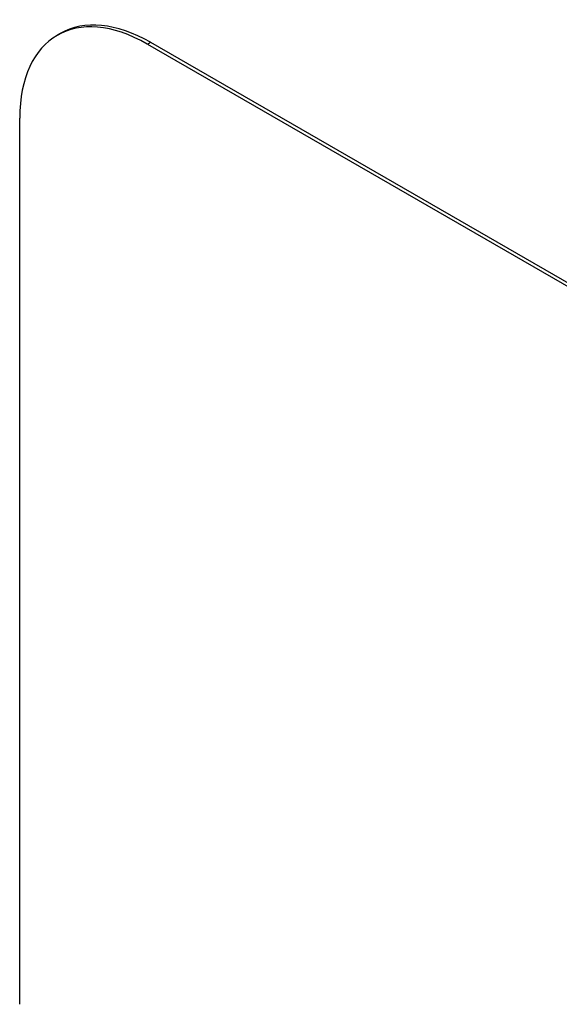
# Model space of a CAD drawing. Header units: inches. Extents: x 9 to 285, y 21 to 142.
# Tile 110 of 140: x 261.724 to 262.471, y 118.495 to 119.858. Entities that reach past the tile are written whole.
import ezdxf

# ---------------------------------------------------------------- set-up
doc = ezdxf.new("R2010")
doc.units = ezdxf.units.IN
doc.header["$MEASUREMENT"] = 0
doc.layers.add('Visible Edges(ANSI)', color=7, linetype='Continuous', lineweight=25)
doc.layers.add('Visible Tangent Edges(ANSI)', color=7, linetype='Continuous', lineweight=25)

msp = doc.modelspace()

# ---------------------------------------------------------------- linework, layer by layer
at = {"layer": 'Visible Edges(ANSI)'}
for p, q in [((261.7801, 119.8389), (261.7758, 119.8365)), ((261.9006, 119.8242), (264.0219, 118.6026)), ((261.9048, 119.8267), (264.0262, 118.6051)), ((261.7238, 118.4953), (261.7238, 119.7216))]:
    msp.add_line(p, q, dxfattribs=at)
for centre, end_param in [((261.9006, 119.6198), 7.070517), ((261.9048, 119.6223), 6.283185)]:
    msp.add_ellipse(centre, major_axis=(-0.1248, 0.2166), ratio=0.578093, start_param=5.499721, end_param=end_param, dxfattribs=at)
at = {"layer": 'Visible Tangent Edges(ANSI)'}
msp.add_line((261.9006, 119.8242), (261.9048, 119.8267), dxfattribs=at)

doc.saveas('drawing.dxf')
